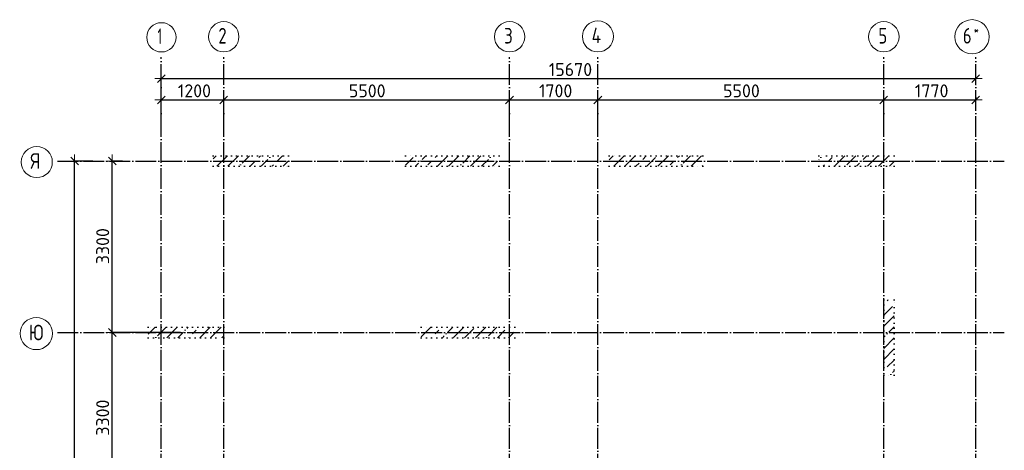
# Model space of a CAD drawing. Header units: millimetres. Extents: x -2725 to 87801, y 44707 to 71266.
# Tile 10 of 22: x -2725 to 16220, y 62213 to 70502. Entities that reach past the tile are written whole.
import ezdxf

# ---------------------------------------------------------------- set-up
doc = ezdxf.new("R2010")
doc.units = ezdxf.units.MM
doc.header["$PDMODE"] = 65
for name, pattern in [('______11', [500, 400, -50, 0, -50]), ('______3', [500, 400, -100]), ('______5', [1100, 800, -100, 100, -100]), ('______9', [100, 0, -100])]:
    doc.linetypes.add(name, pattern=pattern)
doc.layers.add('Балка_ общее', color=7, linetype='______3', lineweight=13)
doc.layers.add('Колонна (1)', color=7, linetype='Continuous', lineweight=35)
doc.layers.add('Осевая линия_ общее', color=7, linetype='______5', lineweight=13, true_color=0xa0a0a0)
doc.styles.add('ISOCPEUR', font='ISOCPEUR')
doc.dimstyles.new('DIMSTYLE_3', dxfattribs={"dimtxt": 250, "dimasz": 250, "dimexe": 0, "dimexo": 0, "dimgap": 125, "dimtad": 2, "dimdec": 0, "dimrnd": 5, "dimzin": 12, "dimdsep": 46, "dimtxsty": 'ISOCPEUR', "dimblk1": 'ALL_ML_STRICH', "dimblk2": 'ALL_ML_STRICH', "dimsah": 1, "dimcen": 0, "dimclrd": 7, "dimclre": 256, "dimclrt": 7, "dimadec": 0, "dimazin": 0, "dimtfac": 1, "dimtdec": 0, "dimtix": 1, "dimtmove": 2, "dimatfit": 3, "dimfxl": 0, "dimtzin": 0, "dimlwd": 0, "dimlwe": -3, "dimarcsym": 0})
pattern_1 = [(45, (0, 0), (-212.132, 212.132), [400, -50, 0, -50]), (45, (-106.07, 106.07), (-212.132, 212.132), [800, -100, 100, -100])]

# ---------------------------------------------------------------- blocks, each defined once
blk = doc.blocks.new('ALL_ML_STRICH')
at = {"color": 0, "linetype": 'ByBlock', "lineweight": -2}
for p, q in [((-1, 0), (0.5, 0)), ((-0.3, -0.3), (0.3, 0.3)), ((0, -0.5), (0, 0.5))]:
    blk.add_line(p, q, dxfattribs=at)
blk = doc.blocks.new('*D9')
at = {"layer": 'DEFPOINTS', "color": 7, "linetype": 'Continuous', "lineweight": 13, "transparency": 33554687}
for p in [(-1306, 67780), (-1920, 46740), (-1669, 46740)]:
    blk.add_point(p, dxfattribs=at)
at = {"layer": 'Балка_ общее', "color": 251, "linetype": 'Continuous', "lineweight": -2, "true_color": 0x656565, "transparency": 33554687}
for p, q in [((-1316, 67780), (-1669, 67780)), ((-1910, 46740), (-1669, 46740))]:
    blk.add_line(p, q, dxfattribs=at)
at = {"layer": 'Балка_ общее', "color": 7, "linetype": 'Continuous', "lineweight": -2, "transparency": 33554687}
blk.add_line((-1669, 46740), (-1669, 67780), dxfattribs=at)
at = {"layer": 'Балка_ общее', "color": 7, "linetype": 'Continuous', "lineweight": 13, "transparency": 33554687, "xscale": 250, "yscale": 250, "zscale": 250}
for p, rotation in [((-1669, 67780), 90), ((-1669, 46740), 270)]:
    blk.add_blockref('ALL_ML_STRICH', p, dxfattribs=dict(at, rotation=rotation))
at = {"layer": 'Балка_ общее', "color": 7, "linetype": 'Continuous', "lineweight": 13, "transparency": 33554687, "insert": (-1819, 57285), "char_height": 250, "width": 1250, "attachment_point": 5, "rotation": 90, "style": 'ISOCPEUR'}
blk.add_mtext('\\A1;{21040}', dxfattribs=at)
blk = doc.blocks.new('*D14')
at = {"layer": 'DEFPOINTS', "color": 7, "linetype": 'Continuous', "lineweight": 13, "transparency": 33554687}
for p in [(377, 64480), (-943, 61180), (134, 61180)]:
    blk.add_point(p, dxfattribs=at)
at = {"layer": 'Балка_ общее', "color": 251, "linetype": 'Continuous', "lineweight": -2, "true_color": 0x656565, "transparency": 33554687}
for p, q in [((367, 64480), (-943, 64480)), ((124, 61180), (-943, 61180))]:
    blk.add_line(p, q, dxfattribs=at)
at = {"layer": 'Балка_ общее', "color": 7, "linetype": 'Continuous', "lineweight": -2, "transparency": 33554687}
blk.add_line((-943, 61180), (-943, 64480), dxfattribs=at)
at = {"layer": 'Балка_ общее', "color": 7, "linetype": 'Continuous', "lineweight": 13, "transparency": 33554687, "xscale": 250, "yscale": 250, "zscale": 250}
for p, rotation in [((-943, 64480), 90), ((-943, 61180), 270)]:
    blk.add_blockref('ALL_ML_STRICH', p, dxfattribs=dict(at, rotation=rotation))
at = {"layer": 'Балка_ общее', "color": 7, "linetype": 'Continuous', "lineweight": 13, "transparency": 33554687, "insert": (-1128, 62842), "char_height": 250, "width": 1000, "attachment_point": 5, "rotation": 90, "style": 'ISOCPEUR'}
blk.add_mtext('\\A1;{3300}', dxfattribs=at)
blk = doc.blocks.new('*D15')
at = {"layer": 'DEFPOINTS', "color": 7, "linetype": 'Continuous', "lineweight": 13, "transparency": 33554687}
for p in [(-736, 67780), (-943, 64480), (377, 64480)]:
    blk.add_point(p, dxfattribs=at)
at = {"layer": 'Балка_ общее', "color": 251, "linetype": 'Continuous', "lineweight": -2, "true_color": 0x656565, "transparency": 33554687}
for p, q in [((-746, 67780), (-943, 67780)), ((367, 64480), (-943, 64480))]:
    blk.add_line(p, q, dxfattribs=at)
at = {"layer": 'Балка_ общее', "color": 7, "linetype": 'Continuous', "lineweight": -2, "transparency": 33554687}
blk.add_line((-943, 64480), (-943, 67780), dxfattribs=at)
at = {"layer": 'Балка_ общее', "color": 7, "linetype": 'Continuous', "lineweight": 13, "transparency": 33554687, "xscale": 250, "yscale": 250, "zscale": 250}
for p, rotation in [((-943, 67780), 90), ((-943, 64480), 270)]:
    blk.add_blockref('ALL_ML_STRICH', p, dxfattribs=dict(at, rotation=rotation))
at = {"layer": 'Балка_ общее', "color": 7, "linetype": 'Continuous', "lineweight": 13, "transparency": 33554687, "insert": (-1128, 66142), "char_height": 250, "width": 1000, "attachment_point": 5, "rotation": 90, "style": 'ISOCPEUR'}
blk.add_mtext('\\A1;{3300}', dxfattribs=at)
blk = doc.blocks.new('СЛОЖНЫЙ_ОБЪЕКТ_2')
at = {"layer": 'Осевая линия_ общее', "color": 253, "linetype": '______11', "lineweight": -3, "true_color": 0xa0a0a0, "transparency": 33554687}
for p, q in [((0, 45740), (0, 69780)), ((1200, 45740), (1200, 69780)), ((6700, 45740), (6700, 69780)), ((8400, 45740), (8400, 69780)), ((13900, 45740), (13900, 69780)), ((15670, 45740), (15670, 69780)), ((-2000, 67780), (16220, 67780)), ((-2000, 64480), (16220, 64480)), ((-2000, 61180), (16220, 61180)), ((-2000, 57260), (16220, 57260)), ((-2000, 53340), (16220, 53340)), ((-2000, 50040), (16220, 50040)), ((-2000, 46740), (16220, 46740))]:
    blk.add_line(p, q, dxfattribs=at)
at = {"layer": 'Осевая линия_ общее', "color": 7, "linetype": 'Continuous', "lineweight": 13, "transparency": 33554687}
for centre, radius in [((8401, 70179), 299), ((15599, 70173), 329), ((2, 70162), 282), ((1202, 70173), 292), ((6702, 70173), 292), ((13902, 70173), 292), ((-2396, 67760), 299), ((-2405, 64460), 310), ((-2396, 61161), 299), ((-2412, 57240), 313), ((-2412, 53320), 313), ((-2396, 50020), 299), ((-2396, 46720), 299)]:
    blk.add_circle(centre, radius, dxfattribs=at)
at = {"layer": 'Осевая линия_ общее', "color": 7, "linetype": 'Continuous', "lineweight": 13, "transparency": 33554687, "attachment_point": 7, "style": 'ISOCPEUR'}
for s, insert, char_height, width in [('\\W0.56;1', (-73, 70032), 300, 233.33), ('\\W0.78;2', (1097, 70042), 300, 326.41), ('\\W0.78;3', (6597, 70042), 300, 326.41), ('\\W0.80;4', (8281, 70049), 300, 359.83), ('\\W0.78;5', (13797, 70042), 300, 326.41), ('\\W0.78;6', (15422, 70042), 300, 326.41), ('\\W0.80;*', (15632, 70217), 180, 215.9), ('\\W0.80;Я', (-2516, 67630), 300, 359.83), ('\\W0.83;Ю', (-2548, 64330), 300, 408.87), ('\\W0.80;Э', (-2516, 61030), 300, 359.83), ('\\W0.83;Ш', (-2562, 57110), 300, 425), ('\\W0.83;Ф', (-2562, 53190), 300, 425), ('\\W0.80;У', (-2516, 49890), 300, 359.83), ('\\W0.80;Т', (-2516, 46590), 300, 359.83)]:
    blk.add_mtext(s, dxfattribs=dict(at, insert=insert, char_height=char_height, width=width))
blk = doc.blocks.new('*D156')
at = {"layer": 'DEFPOINTS', "color": 7, "linetype": 'Continuous', "lineweight": 13, "transparency": 33554687}
for p in [(0, 69367), (15670, 69357), (0, 69000)]:
    blk.add_point(p, dxfattribs=at)
at = {"layer": 'Балка_ общее', "color": 251, "linetype": 'Continuous', "lineweight": -2, "true_color": 0x656565, "transparency": 33554687}
for p, q in [((0, 69010), (0, 69367)), ((15670, 69367), (15670, 69367))]:
    blk.add_line(p, q, dxfattribs=at)
at = {"layer": 'Балка_ общее', "color": 7, "linetype": 'Continuous', "lineweight": -2, "transparency": 33554687}
blk.add_line((0, 69367), (15670, 69367), dxfattribs=at)
at = {"layer": 'Балка_ общее', "color": 7, "linetype": 'Continuous', "lineweight": 13, "transparency": 33554687, "xscale": 250, "yscale": 250, "zscale": 250, "rotation": 180}
blk.add_blockref('ALL_ML_STRICH', (0, 69367), dxfattribs=at)
at = {"layer": 'Балка_ общее', "color": 7, "linetype": 'Continuous', "lineweight": 13, "transparency": 33554687, "xscale": 250, "yscale": 250, "zscale": 250}
blk.add_blockref('ALL_ML_STRICH', (15670, 69367), dxfattribs=at)
at = {"layer": 'Балка_ общее', "color": 7, "linetype": 'Continuous', "lineweight": 13, "transparency": 33554687, "insert": (7872, 69542), "char_height": 250, "width": 1250, "attachment_point": 5, "style": 'ISOCPEUR'}
blk.add_mtext('\\A1;{15670}', dxfattribs=at)
blk = doc.blocks.new('*D157')
at = {"layer": 'DEFPOINTS', "color": 7, "linetype": 'Continuous', "lineweight": 13, "transparency": 33554687}
for p in [(0, 68957), (1200, 68528), (0, 68360)]:
    blk.add_point(p, dxfattribs=at)
at = {"layer": 'Балка_ общее', "color": 251, "linetype": 'Continuous', "lineweight": -2, "true_color": 0x656565, "transparency": 33554687}
for p, q in [((0, 68370), (0, 68957)), ((1200, 68538), (1200, 68957))]:
    blk.add_line(p, q, dxfattribs=at)
at = {"layer": 'Балка_ общее', "color": 7, "linetype": 'Continuous', "lineweight": -2, "transparency": 33554687}
blk.add_line((0, 68957), (1200, 68957), dxfattribs=at)
at = {"layer": 'Балка_ общее', "color": 7, "linetype": 'Continuous', "lineweight": 13, "transparency": 33554687, "xscale": 250, "yscale": 250, "zscale": 250, "rotation": 180}
blk.add_blockref('ALL_ML_STRICH', (0, 68957), dxfattribs=at)
at = {"layer": 'Балка_ общее', "color": 7, "linetype": 'Continuous', "lineweight": 13, "transparency": 33554687, "xscale": 250, "yscale": 250, "zscale": 250}
blk.add_blockref('ALL_ML_STRICH', (1200, 68957), dxfattribs=at)
at = {"layer": 'Балка_ общее', "color": 7, "linetype": 'Continuous', "lineweight": 13, "transparency": 33554687, "insert": (637, 69132), "char_height": 250, "width": 1000, "attachment_point": 5, "style": 'ISOCPEUR'}
blk.add_mtext('\\A1;{1200}', dxfattribs=at)
blk = doc.blocks.new('*D158')
at = {"layer": 'DEFPOINTS', "color": 7, "linetype": 'Continuous', "lineweight": 13, "transparency": 33554687}
for p in [(1200, 68957), (1200, 68528), (6700, 68569)]:
    blk.add_point(p, dxfattribs=at)
at = {"layer": 'Балка_ общее', "color": 251, "linetype": 'Continuous', "lineweight": -2, "true_color": 0x656565, "transparency": 33554687}
for p, q in [((1200, 68538), (1200, 68957)), ((6700, 68579), (6700, 68957))]:
    blk.add_line(p, q, dxfattribs=at)
at = {"layer": 'Балка_ общее', "color": 7, "linetype": 'Continuous', "lineweight": -2, "transparency": 33554687}
blk.add_line((1200, 68957), (6700, 68957), dxfattribs=at)
at = {"layer": 'Балка_ общее', "color": 7, "linetype": 'Continuous', "lineweight": 13, "transparency": 33554687, "xscale": 250, "yscale": 250, "zscale": 250, "rotation": 180}
blk.add_blockref('ALL_ML_STRICH', (1200, 68957), dxfattribs=at)
at = {"layer": 'Балка_ общее', "color": 7, "linetype": 'Continuous', "lineweight": 13, "transparency": 33554687, "xscale": 250, "yscale": 250, "zscale": 250}
blk.add_blockref('ALL_ML_STRICH', (6700, 68957), dxfattribs=at)
at = {"layer": 'Балка_ общее', "color": 7, "linetype": 'Continuous', "lineweight": 13, "transparency": 33554687, "insert": (3962, 69132), "char_height": 250, "width": 1000, "attachment_point": 5, "style": 'ISOCPEUR'}
blk.add_mtext('\\A1;{5500}', dxfattribs=at)
blk = doc.blocks.new('*D159')
at = {"layer": 'DEFPOINTS', "color": 7, "linetype": 'Continuous', "lineweight": 13, "transparency": 33554687}
for p in [(6700, 68957), (6700, 68569), (8400, 68528)]:
    blk.add_point(p, dxfattribs=at)
at = {"layer": 'Балка_ общее', "color": 251, "linetype": 'Continuous', "lineweight": -2, "true_color": 0x656565, "transparency": 33554687}
for p, q in [((6700, 68579), (6700, 68957)), ((8400, 68538), (8400, 68957))]:
    blk.add_line(p, q, dxfattribs=at)
at = {"layer": 'Балка_ общее', "color": 7, "linetype": 'Continuous', "lineweight": -2, "transparency": 33554687}
blk.add_line((6700, 68957), (8400, 68957), dxfattribs=at)
at = {"layer": 'Балка_ общее', "color": 7, "linetype": 'Continuous', "lineweight": 13, "transparency": 33554687, "xscale": 250, "yscale": 250, "zscale": 250, "rotation": 180}
blk.add_blockref('ALL_ML_STRICH', (6700, 68957), dxfattribs=at)
at = {"layer": 'Балка_ общее', "color": 7, "linetype": 'Continuous', "lineweight": 13, "transparency": 33554687, "xscale": 250, "yscale": 250, "zscale": 250}
blk.add_blockref('ALL_ML_STRICH', (8400, 68957), dxfattribs=at)
at = {"layer": 'Балка_ общее', "color": 7, "linetype": 'Continuous', "lineweight": 13, "transparency": 33554687, "insert": (7587, 69132), "char_height": 250, "width": 1000, "attachment_point": 5, "style": 'ISOCPEUR'}
blk.add_mtext('\\A1;{1700}', dxfattribs=at)
blk = doc.blocks.new('*D160')
at = {"layer": 'DEFPOINTS', "color": 7, "linetype": 'Continuous', "lineweight": 13, "transparency": 33554687}
for p in [(8400, 68957), (8400, 68528), (13900, 68486)]:
    blk.add_point(p, dxfattribs=at)
at = {"layer": 'Балка_ общее', "color": 251, "linetype": 'Continuous', "lineweight": -2, "true_color": 0x656565, "transparency": 33554687}
for p, q in [((8400, 68538), (8400, 68957)), ((13900, 68496), (13900, 68957))]:
    blk.add_line(p, q, dxfattribs=at)
at = {"layer": 'Балка_ общее', "color": 7, "linetype": 'Continuous', "lineweight": -2, "transparency": 33554687}
blk.add_line((8400, 68957), (13900, 68957), dxfattribs=at)
at = {"layer": 'Балка_ общее', "color": 7, "linetype": 'Continuous', "lineweight": 13, "transparency": 33554687, "xscale": 250, "yscale": 250, "zscale": 250, "rotation": 180}
blk.add_blockref('ALL_ML_STRICH', (8400, 68957), dxfattribs=at)
at = {"layer": 'Балка_ общее', "color": 7, "linetype": 'Continuous', "lineweight": 13, "transparency": 33554687, "xscale": 250, "yscale": 250, "zscale": 250}
blk.add_blockref('ALL_ML_STRICH', (13900, 68957), dxfattribs=at)
at = {"layer": 'Балка_ общее', "color": 7, "linetype": 'Continuous', "lineweight": 13, "transparency": 33554687, "insert": (11162, 69132), "char_height": 250, "width": 1000, "attachment_point": 5, "style": 'ISOCPEUR'}
blk.add_mtext('\\A1;{5500}', dxfattribs=at)
blk = doc.blocks.new('*D161')
at = {"layer": 'DEFPOINTS', "color": 7, "linetype": 'Continuous', "lineweight": 13, "transparency": 33554687}
for p in [(15670, 69021), (13900, 68957), (13900, 68486)]:
    blk.add_point(p, dxfattribs=at)
at = {"layer": 'Балка_ общее', "color": 251, "linetype": 'Continuous', "lineweight": -2, "true_color": 0x656565, "transparency": 33554687}
for p, q in [((15670, 69011), (15670, 68957)), ((13900, 68496), (13900, 68957))]:
    blk.add_line(p, q, dxfattribs=at)
at = {"layer": 'Балка_ общее', "color": 7, "linetype": 'Continuous', "lineweight": -2, "transparency": 33554687}
blk.add_line((13900, 68957), (15670, 68957), dxfattribs=at)
at = {"layer": 'Балка_ общее', "color": 7, "linetype": 'Continuous', "lineweight": 13, "transparency": 33554687, "xscale": 250, "yscale": 250, "zscale": 250, "rotation": 180}
blk.add_blockref('ALL_ML_STRICH', (13900, 68957), dxfattribs=at)
at = {"layer": 'Балка_ общее', "color": 7, "linetype": 'Continuous', "lineweight": 13, "transparency": 33554687, "xscale": 250, "yscale": 250, "zscale": 250}
blk.add_blockref('ALL_ML_STRICH', (15670, 68957), dxfattribs=at)
at = {"layer": 'Балка_ общее', "color": 7, "linetype": 'Continuous', "lineweight": 13, "transparency": 33554687, "insert": (14822, 69132), "char_height": 250, "width": 1000, "attachment_point": 5, "style": 'ISOCPEUR'}
blk.add_mtext('\\A1;{1770}', dxfattribs=at)

msp = doc.modelspace()

# ---------------------------------------------------------------- hatches: boundary and pattern name
at = {"layer": 'Колонна (1)', "lineweight": 18, "transparency": 33554687}
h = msp.add_hatch(dxfattribs=at)
h.set_pattern_fill('__________539', color=256, scale=100, style=0, pattern_type=2)
h.set_pattern_definition(pattern_1)
h.paths.add_polyline_path([(2450, 67880), (1000, 67880), (1000, 67680), (2450, 67680)], flags=0)
h = msp.add_hatch(dxfattribs=at)
h.set_pattern_fill('__________539', color=256, scale=100, style=0, pattern_type=2)
h.set_pattern_definition(pattern_1)
h.paths.add_polyline_path([(6500, 67880), (4700, 67880), (4700, 67680), (6500, 67680)], flags=0)
h = msp.add_hatch(dxfattribs=at)
h.set_pattern_fill('__________539', color=256, scale=100, style=0, pattern_type=2)
h.set_pattern_definition(pattern_1)
h.paths.add_polyline_path([(10420, 67880), (8620, 67880), (8620, 67680), (10420, 67680)], flags=0)
h = msp.add_hatch(dxfattribs=at)
h.set_pattern_fill('__________539', color=256, scale=100, style=0, pattern_type=2)
h.set_pattern_definition(pattern_1)
h.paths.add_polyline_path([(14100, 67880), (12650, 67880), (12650, 67680), (14100, 67680)], flags=0)
h = msp.add_hatch(dxfattribs=at)
h.set_pattern_fill('__________539', color=256, scale=100, style=0, pattern_type=2)
h.set_pattern_definition(pattern_1)
h.paths.add_polyline_path([(14100, 63660), (14100, 65110), (13900, 65110), (13900, 63660)], flags=0)
h = msp.add_hatch(dxfattribs=at)
h.set_pattern_fill('__________539', color=256, scale=100, style=0, pattern_type=2)
h.set_pattern_definition(pattern_1)
h.paths.add_polyline_path([(1200, 64580), (-250, 64580), (-250, 64380), (1200, 64380)], flags=0)
h = msp.add_hatch(dxfattribs=at)
h.set_pattern_fill('__________539', color=256, scale=100, style=0, pattern_type=2)
h.set_pattern_definition(pattern_1)
h.paths.add_polyline_path([(6800, 64580), (5000, 64580), (5000, 64380), (6800, 64380)], flags=0)

# ---------------------------------------------------------------- linework, layer by layer
at = {"layer": 'Колонна (1)', "color": 7, "linetype": '______9', "lineweight": -3, "transparency": 33554687}
for p, q in [((2450, 67880), (1000, 67880)), ((1000, 67880), (1000, 67680)), ((2450, 67680), (2450, 67880)), ((6500, 67880), (4700, 67880)), ((4700, 67880), (4700, 67680)), ((6500, 67680), (6500, 67880)), ((10420, 67880), (8620, 67880)), ((8620, 67880), (8620, 67680)), ((10420, 67680), (10420, 67880)), ((14100, 67880), (12650, 67880)), ((12650, 67880), (12650, 67680)), ((14100, 67680), (14100, 67880)), ((1000, 67680), (2450, 67680)), ((4700, 67680), (6500, 67680)), ((8620, 67680), (10420, 67680)), ((12650, 67680), (14100, 67680)), ((14100, 65110), (13900, 65110)), ((13900, 65110), (13900, 63660)), ((14100, 63660), (14100, 65110)), ((1200, 64580), (-250, 64580)), ((-250, 64580), (-250, 64380)), ((1200, 64380), (1200, 64580)), ((6800, 64580), (5000, 64580)), ((5000, 64580), (5000, 64380)), ((6800, 64380), (6800, 64580)), ((-250, 64380), (1200, 64380)), ((5000, 64380), (6800, 64380)), ((13900, 63660), (14100, 63660))]:
    msp.add_line(p, q, dxfattribs=at)

# ---------------------------------------------------------------- block references
at = {"layer": 'Осевая линия_ общее', "color": 253, "linetype": '______11', "lineweight": -3, "true_color": 0xa0a0a0, "transparency": 33554687}
msp.add_blockref('СЛОЖНЫЙ_ОБЪЕКТ_2', (0, 0), dxfattribs=at)

# ---------------------------------------------------------------- dimensions: what is measured, and where the dimension line sits
at = {"layer": 'Балка_ общее', "color": 7, "linetype": 'Continuous', "lineweight": 13, "transparency": 33554687}
for base, p1, p2, picture, middle in [((15670, 69367.3), (0, 69010), (15670, 69366.5), '*D156', (7872.5, 69542.3)), ((1200, 68957.3), (0, 68370), (1200, 68537.8), '*D157', (637.5, 69132.3)), ((6700, 68957.3), (1200, 68537.8), (6700, 68579.4), '*D158', (3962.5, 69132.3)), ((8400, 68957.3), (6700, 68579.4), (8400, 68537.8), '*D159', (7587.5, 69132.3)), ((13900, 68957.3), (8400, 68537.8), (13900, 68496.2), '*D160', (11162.5, 69132.3)), ((15670, 68957.3), (13900, 68496.2), (15670, 69011.1), '*D161', (14822.5, 69132.3))]:
    dim = msp.add_linear_dim(base=base, p1=p1, p2=p2, dimstyle='DIMSTYLE_3', override={"dimpost": '<>', "dimclrd": 7, "dimclre": 251, "dimclrt": 7, "dimlwd": 0, "dimlwe": 65533}, dxfattribs=at)
    dim.commit()
    dim.dimension.update_dxf_attribs({"geometry": picture, "text_midpoint": middle, "dimtype": 160})
for base, p1, p2, picture, middle in [((-1668.6, 67780), (-1910, 46740), (-1316.2, 67780), '*D9', (-1818.6, 57285)), ((-943.1, 67780), (366.9, 64480), (-746.2, 67780), '*D15', (-1128.1, 66142.5)), ((-943.1, 64480), (123.5, 61180), (366.9, 64480), '*D14', (-1128.1, 62842.5))]:
    dim = msp.add_linear_dim(base=base, p1=p1, p2=p2, angle=90, dimstyle='DIMSTYLE_3', override={"dimpost": '<>', "dimclrd": 7, "dimclre": 251, "dimclrt": 7, "dimlwd": 0, "dimlwe": 65533}, dxfattribs=at)
    dim.commit()
    dim.dimension.update_dxf_attribs({"geometry": picture, "text_midpoint": middle, "dimtype": 160})

doc.saveas('drawing.dxf')
